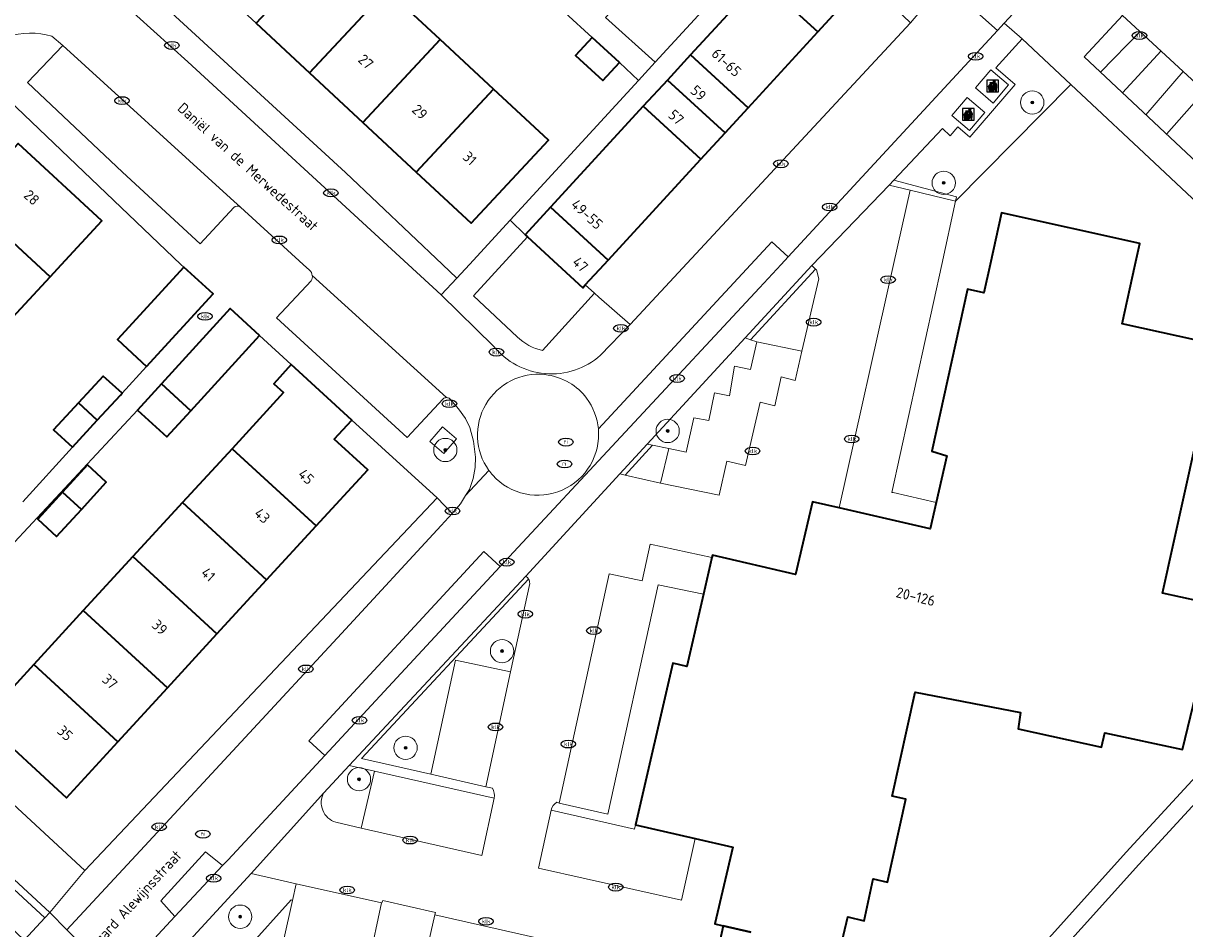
# Model space of a CAD drawing. Header units: metres. Extents: x 103671 to 105190, y 427150 to 429171.
# Tile 225 of 256: x 103778 to 103878, y 428443 to 428521. Entities that reach past the tile are written whole.
import ezdxf
from ezdxf.enums import TextEntityAlignment as Align

# ---------------------------------------------------------------- set-up
doc = ezdxf.new("R2010")
doc.units = ezdxf.units.M
for name, color, linetype, lineweight in [('B-WE-GR-BEPLANTING_CULTUUR_BODEMBEDEKKER-GV', 253, 'Continuous', 18), ('B-WE-GR-BEPLANTING_CULTUUR_HEESTERS-GV', 253, 'Continuous', 18), ('B-WE-GR-BOOM-S', 253, 'Continuous', 25), ('B-WE-GR-HAAG-GV', 253, 'Continuous', 13), ('B-WE-IE-AFVAL APART PLAATS-S', 253, 'Continuous', 25), ('B-WE-IE-MEUBILAIR-S', 253, 'Continuous', 25), ('B-WE-OG-BEBOUWING-GV', 253, 'Continuous', 35), ('B-WE-OG-BEBOUWING-T18', 7, 'Continuous', 18), ('B-WE-OG-TERREIN_BEGROEID-GV', 253, 'Continuous', 18), ('B-WE-OG-TERREIN_ERF-GV', 253, 'Continuous', 18), ('B-WE-OG-TERREIN_OEVER-GV', 253, 'Continuous', 18), ('B-WE-OG-TOPOGRAFIE-T18', 7, 'Continuous', 18), ('B-WE-OG-WATER_SLOOT-GV', 253, 'Continuous', 18), ('B-WE-VH-GESLOTENVERHARDING_BETON-GV', 253, 'Continuous', 18), ('B-WE-VH-ONVERHARD_ZAND-GV', 253, 'Continuous', 18), ('B-WE-VH-OPENVERHARDING-GV', 253, 'Continuous', 18), ('B-WE-VH-OPENVERHARDING_BETONSTRAATSTEEN-GV', 253, 'Continuous', 18), ('B-WE-VH-OPENVERHARDING_TEGEL-GV', 253, 'Continuous', 18), ('B-WE-VW-MARKERING_PICTOGRAM-G', 253, 'Continuous', 18)]:
    doc.layers.add(name, color=color, linetype=linetype, lineweight=lineweight)
doc.styles.add('NLCS-ISO', font='NLCS-ISO.ttf')
doc.styles.add('NLCS-ISO-M500-T18', font='NLCS-ISO.ttf', dxfattribs={"height": 0.9})

# ---------------------------------------------------------------- blocks, each defined once
blk = doc.blocks.new('SIE-AFVAL APART PLAATS-SO')
h = blk.add_hatch(color=256)
h.dxf.hatch_style = 1
h.paths.add_polyline_path([(-0.09, 0.07), (-1.76, 0.07, 0.819081), (-1.79, -0.09), (-1.4, -2.19, 0.36153), (-1.37, -2.21), (-0.47, -2.21, 0.36153), (-0.44, -2.19), (-0.05, -0.09, 0.819081)])
h.paths.add_polyline_path([(-0.16, -0.1), (-0.2, -0.33), (-0.49, -0.33), (-0.47, -0.1)], flags=16)
h.paths.add_polyline_path([(-0.55, -0.1), (-0.58, -0.33), (-0.87, -0.33), (-0.87, -0.1)], flags=16)
h.paths.add_polyline_path([(-0.22, -0.42), (-0.27, -0.73), (-0.53, -0.73), (-0.5, -0.42)], flags=16)
h.paths.add_polyline_path([(-0.58, -0.42), (-0.61, -0.73), (-0.87, -0.73), (-0.87, -0.42)], flags=16)
h.paths.add_polyline_path([(-0.95, -0.1), (-0.95, -0.33), (-1.27, -0.33), (-1.29, -0.1)], flags=16)
h.paths.add_polyline_path([(-0.95, -0.42), (-0.95, -0.73), (-1.23, -0.73), (-1.26, -0.42)], flags=16)
h.paths.add_polyline_path([(-0.29, -0.83), (-0.34, -1.09), (-0.56, -1.09), (-0.54, -0.83)], flags=16)
h.paths.add_polyline_path([(-0.62, -0.83), (-0.65, -1.09), (-0.87, -1.09), (-0.87, -0.83)], flags=16)
h.paths.add_polyline_path([(-0.95, -0.83), (-0.95, -1.09), (-1.2, -1.09), (-1.22, -0.83)], flags=16)
h.paths.add_polyline_path([(-1.35, -0.33), (-1.64, -0.33), (-1.69, -0.1), (-1.37, -0.1)], flags=16)
h.paths.add_polyline_path([(-1.34, -0.42), (-1.31, -0.73), (-1.57, -0.73), (-1.63, -0.42)], flags=16)
h.paths.add_polyline_path([(-0.36, -1.18), (-0.41, -1.44), (-0.6, -1.44), (-0.57, -1.18)], flags=16)
h.paths.add_polyline_path([(-0.65, -1.18), (-0.68, -1.44), (-0.87, -1.44), (-0.87, -1.18)], flags=16)
h.paths.add_polyline_path([(-1.3, -0.83), (-1.28, -1.09), (-1.5, -1.09), (-1.55, -0.83)], flags=16)
h.paths.add_polyline_path([(-0.95, -1.18), (-0.95, -1.44), (-1.17, -1.44), (-1.19, -1.18)], flags=16)
h.paths.add_polyline_path([(-0.42, -1.53), (-0.47, -1.79), (-0.63, -1.79), (-0.6, -1.53)], flags=16)
h.paths.add_polyline_path([(-1.27, -1.18), (-1.25, -1.44), (-1.44, -1.44), (-1.49, -1.18)], flags=16)
h.paths.add_polyline_path([(-0.69, -1.53), (-0.71, -1.79), (-0.87, -1.79), (-0.87, -1.53)], flags=16)
h.paths.add_polyline_path([(-0.95, -1.53), (-0.95, -1.79), (-1.13, -1.79), (-1.16, -1.53)], flags=16)
h.paths.add_polyline_path([(-1.24, -1.53), (-1.22, -1.79), (-1.37, -1.79), (-1.42, -1.53)], flags=16)
h.paths.add_polyline_path([(-0.49, -1.89), (-0.53, -2.13), (-0.66, -2.13), (-0.64, -1.89)], flags=16)
h.paths.add_polyline_path([(-0.72, -1.89), (-0.74, -2.13), (-0.87, -2.13), (-0.87, -1.89)], flags=16)
h.paths.add_polyline_path([(-0.95, -1.89), (-0.95, -2.13), (-1.1, -2.13), (-1.12, -1.89)], flags=16)
h.paths.add_polyline_path([(-1.21, -1.89), (-1.18, -2.13), (-1.31, -2.13), (-1.35, -1.89)], flags=16)
h.paths.add_polyline_path([(-0.19, 0.78, -0.01173), (-0.3, 0.78, -0.148797), (-0.42, 1.03, -0.136076), (-0.69, 0.87), (-0.78, 0.85, -0.038293), (-1.14, 0.96), (-1.19, 0.81, -0.243822), (-1.56, 0.45, 0.344326), (-1, 0.22, -0.139345), (-0.6, 0.22, 0.618436), (-0.56, 0.27, -0.441494), (-0.47, 0.44, 0.309048)])
h.paths.add_polyline_path([(-0.49, 0.51, 0.351556), (-0.64, 0.31, 0.121061), (-1.02, 0.29, -0.288745), (-1.45, 0.42, 0.203599), (-1.12, 0.79), (-1.09, 0.87, 0.083075), (-0.28, 0.71, -0.242261)], flags=16)
h.paths.add_polyline_path([(-0.4, 0.79, -0.023345), (-0.63, 0.82, 0.07081), (-0.46, 0.9, 0.059965)], flags=16)
h.paths.add_polyline_path([(1.12, 1.48), (-1.07, 1.48, 0.860559), (-1.08, 1.42), (0.29, 1, -0.146703), (0.53, 0.28, 0.421968), (0.56, 0.25), (1.6, 0.31, 0.450293), (1.63, 0.34, 0.122241)])
h.paths.add_polyline_path([(0.26, 1.93, 1), (1.07, 1.93, 1)])
h.paths.add_polyline_path([(1.65, 0.15, 0.429303), (1.62, 0.18), (0.55, 0.23, 0.38429), (0.51, 0.2), (0.16, -2.16, 0.83726), (0.22, -2.18), (0.99, -0.78, -0.688204), (1.05, -0.78), (1.36, -2.14, 0.84934), (1.42, -2.14)])
for p, q in [((-0.09, 0.07), (-1.76, 0.07)), ((-1.4, -2.19), (-1.79, -0.09)), ((-1.37, -0.1), (-1.69, -0.1)), ((-1.64, -0.33), (-1.69, -0.1)), ((-1.64, -0.33), (-1.35, -0.33)), ((-1.63, -0.42), (-1.34, -0.42)), ((-1.57, -0.73), (-1.63, -0.42)), ((-1.57, -0.73), (-1.31, -0.73)), ((-1.55, -0.83), (-1.3, -0.83)), ((-1.5, -1.09), (-1.55, -0.83)), ((-1.5, -1.09), (-1.28, -1.09)), ((-1.49, -1.18), (-1.27, -1.18)), ((-1.44, -1.44), (-1.49, -1.18)), ((-1.44, -1.44), (-1.25, -1.44)), ((-1.42, -1.53), (-1.24, -1.53)), ((-1.37, -1.79), (-1.42, -1.53)), ((-1.37, -1.79), (-1.22, -1.79)), ((-1.37, -2.21), (-0.47, -2.21)), ((-1.31, -2.13), (-1.35, -1.89)), ((-1.35, -1.89), (-1.21, -1.89)), ((-1.31, -2.13), (-1.18, -2.13)), ((-0.95, -0.1), (-1.29, -0.1)), ((-1.27, -0.33), (-0.95, -0.33)), ((-1.26, -0.42), (-0.95, -0.42)), ((-1.23, -0.73), (-0.95, -0.73)), ((-1.22, -0.83), (-0.95, -0.83)), ((-1.2, -1.09), (-0.95, -1.09)), ((-1.19, -1.18), (-0.95, -1.18)), ((-1.17, -1.44), (-0.95, -1.44)), ((-1.16, -1.53), (-0.95, -1.53)), ((-1.13, -1.79), (-0.95, -1.79)), ((-1.12, -1.89), (-0.95, -1.89)), ((-1.1, -2.13), (-0.95, -2.13)), ((-0.95, -0.1), (-0.95, -0.33)), ((-0.95, -0.42), (-0.95, -0.73)), ((-0.95, -0.83), (-0.95, -1.09)), ((-0.95, -1.18), (-0.95, -1.44)), ((-0.95, -1.53), (-0.95, -1.79)), ((-0.95, -1.89), (-0.95, -2.13)), ((-0.87, -0.1), (-0.87, -0.33)), ((-0.55, -0.1), (-0.87, -0.1)), ((-0.87, -0.33), (-0.58, -0.33)), ((-0.87, -0.42), (-0.87, -0.73)), ((-0.87, -0.42), (-0.58, -0.42)), ((-0.87, -0.73), (-0.61, -0.73)), ((-0.87, -0.83), (-0.62, -0.83)), ((-0.87, -0.83), (-0.87, -1.09)), ((-0.87, -1.09), (-0.65, -1.09)), ((-0.87, -1.18), (-0.65, -1.18)), ((-0.87, -1.18), (-0.87, -1.44)), ((-0.87, -1.44), (-0.68, -1.44)), ((-0.87, -1.53), (-0.69, -1.53)), ((-0.87, -1.53), (-0.87, -1.79)), ((-0.87, -1.79), (-0.71, -1.79)), ((-0.87, -1.89), (-0.87, -2.13)), ((-0.87, -1.89), (-0.72, -1.89)), ((-0.87, -2.13), (-0.74, -2.13)), ((-0.66, -2.13), (-0.53, -2.13)), ((-0.64, -1.89), (-0.49, -1.89)), ((-0.63, -1.79), (-0.47, -1.79)), ((-0.6, -1.44), (-0.41, -1.44)), ((-0.6, -1.53), (-0.42, -1.53)), ((-0.57, -1.18), (-0.36, -1.18)), ((-0.56, -1.09), (-0.34, -1.09)), ((-0.54, -0.83), (-0.29, -0.83)), ((-0.53, -0.73), (-0.27, -0.73)), ((-0.53, -2.13), (-0.49, -1.89)), ((-0.5, -0.42), (-0.22, -0.42)), ((-0.49, -0.33), (-0.2, -0.33)), ((-0.16, -0.1), (-0.47, -0.1)), ((-0.47, -1.79), (-0.42, -1.53)), ((-0.44, -2.19), (-0.05, -0.09)), ((-0.41, -1.44), (-0.36, -1.18)), ((-0.34, -1.09), (-0.29, -0.83)), ((-0.27, -0.73), (-0.22, -0.42)), ((-0.2, -0.33), (-0.16, -0.1))]:
    blk.add_line(p, q)
blk.add_lwpolyline([(-2.5, -2.51), (2.5, -2.51), (2.5, 2.49), (-2.5, 2.49)], close=True)
for points in [[(-0.78, 0.85, -0.038293), (-1.14, 0.96), (-1.19, 0.81, -0.243822), (-1.56, 0.45, 0.344326), (-1, 0.22, -0.139345), (-0.6, 0.22, 0.618436), (-0.56, 0.27, -0.441494), (-0.47, 0.44, 0.309048), (-0.19, 0.78, -0.01173), (-0.3, 0.78, -0.01173)], [(-0.78, 0.85), (-0.69, 0.87, 0.136076), (-0.42, 1.03, 0.156405), (-0.29, 0.77)], [(-0.78, 0.85), (-0.69, 0.87, 0.136076), (-0.42, 1.03, 0.148797), (-0.3, 0.78, 0.148797)], [(-0.63, 0.82, 0.07081), (-0.46, 0.9, 0.059965), (-0.4, 0.79, 0.059965)], [(-0.4, 0.79, -0.023345), (-0.63, 0.82)]]:
    blk.add_lwpolyline(points, format="xyb")
for points in [[(-1.09, 0.87), (-1.12, 0.79, -0.203599), (-1.45, 0.42, 0.288745), (-1.02, 0.29, -0.121061), (-0.64, 0.31, -0.351556), (-0.49, 0.51, 0.242261), (-0.28, 0.71, -0.083075)], [(-1.07, 1.48), (1.12, 1.48, -0.122241), (1.63, 0.34, -0.450293), (1.6, 0.31), (0.56, 0.25, -0.421968), (0.53, 0.28, 0.146703), (0.29, 1), (-1.08, 1.42, -0.860559)], [(0.55, 0.23), (1.62, 0.18, -0.429303), (1.65, 0.15), (1.42, -2.14, -0.84934), (1.36, -2.14), (1.05, -0.78, 0.688204), (0.99, -0.78), (0.22, -2.18, -0.83726), (0.16, -2.16), (0.51, 0.2, -0.38429)]]:
    blk.add_lwpolyline(points, format="xyb", close=True)
for points in [[(-1.35, -0.33), (-1.37, -0.1)], [(-1.31, -0.73), (-1.34, -0.42)], [(-1.28, -1.09), (-1.3, -0.83)], [(-1.27, -0.33), (-1.29, -0.1)], [(-1.25, -1.44), (-1.27, -1.18)], [(-1.23, -0.73), (-1.26, -0.42)], [(-1.22, -1.79), (-1.24, -1.53)], [(-1.2, -1.09), (-1.22, -0.83)], [(-1.18, -2.13), (-1.21, -1.89)], [(-1.17, -1.44), (-1.19, -1.18)], [(-1.18, -2.22), (-1.18, -2.21)], [(-1.13, -1.79), (-1.16, -1.53)], [(-1.1, -2.13), (-1.12, -1.89)], [(-0.74, -2.13), (-0.72, -1.89)], [(-0.71, -1.79), (-0.69, -1.53)], [(-0.68, -1.44), (-0.65, -1.18)], [(-0.66, -2.13), (-0.64, -1.89)], [(-0.65, -1.09), (-0.62, -0.83)], [(-0.63, -1.79), (-0.6, -1.53)], [(-0.61, -0.73), (-0.58, -0.42)], [(-0.6, -1.44), (-0.57, -1.18)], [(-0.58, -0.33), (-0.55, -0.1)], [(-0.56, -1.09), (-0.54, -0.83)], [(-0.53, -0.73), (-0.5, -0.42)], [(-0.49, -0.33), (-0.47, -0.1)]]:
    blk.add_lwpolyline(points)
blk.add_circle((0.66, 1.93), 0.401)
for centre, radius, start, end in [((-1.76, -0.01), 0.0869, 90, 247.281), ((-0.09, -0.01), 0.0869, 292.719, 90), ((-1.37, -2.18), 0.0318, 190.4943, 270), ((-0.47, -2.18), 0.0318, 270, 349.5057)]:
    blk.add_arc(centre, radius, start, end)
blk = doc.blocks.new('SIE-MEUBILAIR_PUT_KOLK-SO')
blk.add_ellipse((0, 0), major_axis=(1.25, 0), ratio=0.54)
at = {"style": 'NLCS-ISO'}
blk.add_text('klk', height=0.75, dxfattribs=at).set_placement((0.03, 0), align=Align.MIDDLE_CENTER)
blk = doc.blocks.new('SIE-MEUBILAIR_PUT_RIOOLPUT-SO')
blk.add_ellipse((0, 0), major_axis=(1.25, 0), ratio=0.54)
at = {"style": 'NLCS-ISO'}
blk.add_text('ri', height=0.75, dxfattribs=at).set_placement((-0.04, 0.07), align=Align.MIDDLE_CENTER)
blk = doc.blocks.new('SGR-BOOM_GBKN-SO')
at = {"linetype": 'ByBlock', "lineweight": 18}
h = blk.add_hatch(color=0, dxfattribs=at)
h.dxf.hatch_style = 1
edge = h.paths.add_edge_path()
edge.add_arc((0, 0), 0.25, 0, 360)
at = {"color": 0, "linetype": 'ByBlock', "lineweight": 18}
for radius in [2, 0.25]:
    blk.add_circle((0, 0), radius, dxfattribs=at)
at = {"color": 0, "linetype": 'ByBlock', "lineweight": 18, "style": 'NLCS-ISO'}
blk.add_attdef('SOORT', (2.5, 0), '', height=1.5, dxfattribs=at)

msp = doc.modelspace()

# ---------------------------------------------------------------- linework, layer by layer
at = {"layer": 'B-WE-GR-BEPLANTING_CULTUUR_BODEMBEDEKKER-GV', "flags": 128}
for points in [[(103836.573, 428471.676), (103832.689, 428472.484), (103828.363, 428452.79), (103824.174, 428453.739), (103823.978, 428453.832)], [(103823.499, 428453.152), (103830.655, 428451.509), (103830.742, 428451.893), (103833.955, 428465.751), (103835.136, 428465.477), (103836.573, 428471.676)]]:
    msp.add_lwpolyline(points, dxfattribs=at)
at = {"layer": 'B-WE-GR-BEPLANTING_CULTUUR_BODEMBEDEKKER-GV'}
msp.add_lwpolyline([(103823.978, 428453.832, 0.213139), (103823.499, 428453.152)], format="xyb", dxfattribs=at)
at = {"layer": 'B-WE-GR-BEPLANTING_CULTUUR_HEESTERS-GV', "flags": 128}
for points in [[(103868.107, 428515.455), (103863.935, 428519.367), (103861.663, 428516.878), (103863.33, 428515.444), (103859.44, 428510.92), (103858.41, 428511.805), (103857.754, 428511.043), (103857.1, 428511.661), (103852.919, 428507.233), (103858.304, 428505.813), (103858.208, 428505.425)], [(103846.479, 428498.748), (103846.266, 428499.53), (103846.192, 428499.598), (103840.608, 428493.535), (103841.143, 428493.346), (103845.027, 428492.537)], [(103833.607, 428484.203), (103832.208, 428484.476), (103829.846, 428481.911), (103832.887, 428481.232)], [(103801.282, 428445.395), (103801.18, 428445.438), (103797.363, 428441.219), (103802.308, 428440.133), (103802.487, 428440.923), (103802.615, 428441.439), (103800.507, 428441.927)]]:
    msp.add_lwpolyline(points, close=True, dxfattribs=at)
for points in [[(103821.559, 428472.969), (103807.217, 428457.584), (103813.168, 428456.238), (103815.296, 428466.026), (103820.02, 428465.034), (103821.659, 428472.614)], [(103808.327, 428456.494), (103806.157, 428456.985), (103803.974, 428454.643)], [(103805.008, 428452.112), (103807.188, 428451.607), (103808.327, 428456.494)]]:
    msp.add_lwpolyline(points, dxfattribs=at)
at = {"layer": 'B-WE-GR-BEPLANTING_CULTUUR_HEESTERS-GV'}
for points in [[(103821.659, 428472.614, 0.112479), (103821.559, 428472.969)], [(103803.974, 428454.643, 0.476534), (103805.008, 428452.112)]]:
    msp.add_lwpolyline(points, format="xyb", dxfattribs=at)
at = {"layer": 'B-WE-GR-HAAG-GV', "flags": 128}
for points in [[(103846.192, 428499.598), (103845.87, 428499.893), (103840.161, 428493.694), (103840.608, 428493.535)], [(103837.531, 428488.963), (103838.815, 428488.706), (103839.251, 428491.277), (103840.605, 428490.965), (103841.143, 428493.346), (103840.608, 428493.535), (103840.161, 428493.694), (103831.753, 428484.564), (103832.208, 428484.476), (103833.607, 428484.203), (103835.098, 428483.871), (103835.753, 428486.83), (103837.026, 428486.604)], [(103832.208, 428484.476), (103831.753, 428484.564), (103829.401, 428482.01), (103829.846, 428481.911)], [(103746.079, 428476.114), (103742.396, 428479.517), (103741.967, 428479.056), (103745.652, 428475.651), (103780.024, 428443.891), (103780.451, 428444.354)]]:
    msp.add_lwpolyline(points, close=True, dxfattribs=at)
for points in [[(103821.314, 428473.244), (103806.157, 428456.985), (103808.327, 428456.494), (103818.602, 428454.171)], [(103813.168, 428456.238), (103807.217, 428457.584), (103821.559, 428472.969)], [(103818.463, 428455.02), (103817.884, 428455.153), (103813.168, 428456.238)]]:
    msp.add_lwpolyline(points, dxfattribs=at)
at = {"layer": 'B-WE-GR-HAAG-GV'}
for points in [[(103821.559, 428472.969, 0.111611), (103821.314, 428473.244)], [(103818.602, 428454.171, 0.199308), (103818.463, 428455.02)]]:
    msp.add_lwpolyline(points, format="xyb", dxfattribs=at)
at = {"layer": 'B-WE-OG-BEBOUWING-GV', "flags": 128}
for points in [[(103802.742, 428516.444), (103809.38, 428523.581), (103804.797, 428527.844), (103798.159, 428520.707)], [(103843.43, 428526.65), (103841.447, 428524.493), (103846.389, 428519.952), (103848.371, 428522.108)], [(103841.447, 428524.493), (103835.458, 428517.979), (103840.399, 428513.437), (103846.389, 428519.952)], [(103807.326, 428512.18), (103813.964, 428519.317), (103809.38, 428523.581), (103802.742, 428516.444)], [(103813.964, 428519.317), (103807.326, 428512.18), (103811.91, 428507.917), (103818.548, 428515.054)], [(103827.03, 428519.492), (103825.591, 428517.945), (103827.922, 428515.776), (103829.361, 428517.323)], [(103838.423, 428511.286), (103840.399, 428513.437), (103835.458, 428517.979), (103833.482, 428515.828)], [(103831.409, 428513.575), (103836.351, 428509.032), (103838.423, 428511.286), (103833.482, 428515.828)], [(103811.91, 428507.917), (103816.626, 428503.531), (103823.264, 428510.668), (103818.548, 428515.054)], [(103836.351, 428509.032), (103831.409, 428513.575), (103823.446, 428504.912), (103828.387, 428500.37)], [(103773.294, 428505.569), (103780.48, 428498.928), (103781.471, 428500), (103784.919, 428503.732), (103777.732, 428510.372)], [(103776.205, 428494.301), (103780.48, 428498.928), (103773.294, 428505.569), (103769.018, 428500.942)], [(103821.268, 428502.543), (103821.469, 428502.358), (103824.034, 428500), (103826.209, 428498.001), (103826.426, 428498.237), (103828.047, 428500), (103828.387, 428500.37), (103823.446, 428504.912)], [(103791.955, 428499.766), (103786.254, 428493.544), (103788.765, 428491.243), (103794.466, 428497.465)], [(103798.459, 428493.905), (103795.946, 428496.203), (103790.041, 428489.742), (103792.549, 428487.439)], [(103803.318, 428477.547), (103807.745, 428482.365), (103804.882, 428484.995), (103806.39, 428486.637), (103801.183, 428491.418), (103801.181, 428491.416), (103799.699, 428489.755), (103800.525, 428488.997), (103796.099, 428484.179)], [(103786.515, 428488.783), (103786.654, 428488.935), (103785.049, 428490.418), (103782.911, 428488.104), (103784.522, 428486.616)], [(103790.041, 428489.742), (103787.987, 428487.495), (103790.5, 428485.197), (103792.549, 428487.439)], [(103782.911, 428488.104), (103780.773, 428485.79), (103782.389, 428484.297), (103784.522, 428486.616)], [(103791.843, 428479.547), (103799.063, 428472.914), (103803.318, 428477.547), (103796.099, 428484.179)], [(103781.553, 428480.456), (103783.171, 428478.97), (103785.302, 428481.29), (103783.682, 428482.778)], [(103783.171, 428478.97), (103781.553, 428480.456), (103779.425, 428478.134), (103781.04, 428476.65)], [(103794.807, 428468.282), (103799.063, 428472.914), (103791.843, 428479.547), (103787.587, 428474.915)], [(103783.332, 428470.283), (103790.551, 428463.649), (103794.807, 428468.282), (103787.587, 428474.915)], [(103783.332, 428470.283), (103779.076, 428465.651), (103786.296, 428459.018), (103790.551, 428463.649)], [(103786.296, 428459.018), (103779.076, 428465.651), (103774.666, 428460.85), (103781.886, 428454.217)]]:
    msp.add_lwpolyline(points, close=True, dxfattribs=at)
for points in [[(103848.216, 428440.838), (103848.97, 428443.979), (103850.361, 428443.645), (103851.15, 428447.237), (103852.378, 428446.967), (103853.942, 428454.089), (103852.771, 428454.346), (103854.735, 428463.286), (103863.779, 428461.528), (103863.593, 428460.123), (103870.735, 428458.543), (103871.042, 428459.788), (103877.7, 428458.343), (103880.69, 428470.737), (103875.983, 428471.779), (103880.701, 428493.083), (103872.507, 428494.898), (103873.637, 428500), (103874.034, 428501.792), (103862.152, 428504.424), (103861.172, 428500), (103860.631, 428497.555), (103859.23, 428497.862), (103856.176, 428483.955), (103857.48, 428483.57), (103856.548, 428479.55), (103856.024, 428477.29), (103848.233, 428479.096), (103845.932, 428479.629), (103844.484, 428473.383), (103837.352, 428475.037), (103837.303, 428474.825), (103836.573, 428471.676), (103835.136, 428465.477), (103833.955, 428465.751), (103830.742, 428451.893), (103835.846, 428450.71), (103839.08, 428449.96), (103837.558, 428443.397), (103838.278, 428443.224), (103840.632, 428442.659)], [(103840.632, 428442.659), (103838.278, 428443.224), (103837.328, 428438.857)]]:
    msp.add_lwpolyline(points, dxfattribs=at)
at = {"layer": 'B-WE-OG-TERREIN_BEGROEID-GV', "flags": 128}
msp.add_lwpolyline([(103771.034, 428439.495), (103775.577, 428444.523), (103778.257, 428441.973), (103780.024, 428443.891), (103745.652, 428475.651), (103741.967, 428479.056), (103731.811, 428468.127), (103732.146, 428467.815), (103725.667, 428460.844), (103725.705, 428460.81), (103734.552, 428452.805), (103734.68, 428452.689), (103734.786, 428452.593), (103734.734, 428452.535), (103731.386, 428448.886), (103735.868, 428444.757), (103735.646, 428444.516), (103738.477, 428441.907)], dxfattribs=at)
at = {"layer": 'B-WE-OG-TERREIN_ERF-GV', "flags": 128}
for points in [[(103812.671, 428566.818), (103797.034, 428550.032), (103798.386, 428548.744), (103799.848, 428550.312), (103802.133, 428548.182), (103800.671, 428546.614), (103802.847, 428544.638), (103804.342, 428546.221), (103806.667, 428543.986), (103809.003, 428541.872), (103811.339, 428539.76), (103813.502, 428537.715), (103815.804, 428535.538), (103818.118, 428533.4), (103820.432, 428531.262), (103818.939, 428529.646), (103823.479, 428525.415), (103824.975, 428527.077), (103827.33, 428524.957), (103829.671, 428522.85), (103828.175, 428521.188), (103832.437, 428517.352), (103844.197, 428530.143), (103847.965, 428534.242)], [(103809.38, 428523.581), (103813.964, 428519.317), (103818.548, 428515.054), (103823.264, 428510.668), (103816.626, 428503.531), (103811.91, 428507.917), (103807.326, 428512.18), (103802.742, 428516.444), (103798.159, 428520.707), (103793.575, 428524.97), (103788.991, 428529.234), (103784.154, 428533.734), (103790.792, 428540.871), (103795.629, 428536.371), (103800.213, 428532.107), (103804.797, 428527.844)], [(103779.425, 428478.134), (103781.553, 428480.456), (103783.682, 428482.778), (103785.302, 428481.29), (103783.171, 428478.97), (103781.04, 428476.65)]]:
    msp.add_lwpolyline(points, close=True, dxfattribs=at)
for points in [[(103783.583, 428528.343), (103805.847, 428507.892), (103814.167, 428500), (103815.405, 428498.825), (103816.485, 428500), (103819.984, 428503.806), (103831.005, 428515.794), (103829.361, 428517.323), (103827.922, 428515.776), (103825.591, 428517.945), (103827.03, 428519.492), (103822.387, 428523.749)], [(103778.132, 428479.622), (103782.389, 428484.297), (103780.773, 428485.79), (103782.911, 428488.104), (103785.049, 428490.418), (103786.654, 428488.935), (103788.765, 428491.243), (103786.254, 428493.544), (103791.955, 428499.766), (103791.71, 428500), (103775.661, 428515.311)], [(103884.594, 428500), (103875.743, 428508.297), (103868.107, 428515.455), (103858.208, 428505.425), (103857.024, 428500), (103852.751, 428480.431), (103852.861, 428480.405), (103856.548, 428479.55), (103857.48, 428483.57), (103856.176, 428483.955), (103859.23, 428497.862), (103860.631, 428497.555), (103861.172, 428500), (103862.152, 428504.424), (103874.034, 428501.792), (103873.637, 428500), (103872.507, 428494.898), (103880.701, 428493.083), (103875.983, 428471.779), (103880.69, 428470.737), (103877.7, 428458.343), (103871.042, 428459.788), (103870.735, 428458.543), (103863.593, 428460.123), (103863.779, 428461.528), (103854.735, 428463.286), (103852.771, 428454.346), (103853.942, 428454.089), (103852.378, 428446.967), (103851.15, 428447.237), (103850.361, 428443.645), (103848.97, 428443.979), (103848.216, 428440.838)], [(103777.732, 428510.372), (103784.919, 428503.732), (103781.471, 428500), (103780.48, 428498.928), (103776.205, 428494.301)], [(103766.081, 428464.024), (103783.448, 428447.978), (103813.714, 428479.956), (103806.39, 428486.637), (103804.882, 428484.995), (103807.745, 428482.365), (103803.318, 428477.547), (103799.063, 428472.914), (103794.807, 428468.282), (103790.551, 428463.649), (103786.296, 428459.018), (103781.886, 428454.217), (103774.666, 428460.85), (103779.076, 428465.651), (103783.332, 428470.283), (103787.587, 428474.915), (103791.843, 428479.547), (103796.099, 428484.179), (103800.525, 428488.997), (103799.699, 428489.755), (103801.181, 428491.416), (103798.459, 428493.905), (103792.549, 428487.439), (103790.5, 428485.197), (103787.987, 428487.495), (103775.049, 428473.628)], [(103857.753, 428432.733), (103872.866, 428449.542), (103893.111, 428471.543)], [(103797.363, 428441.219), (103801.18, 428445.438), (103801.282, 428445.395), (103801.605, 428446.834), (103797.746, 428447.699), (103784.51, 428433.35)]]:
    msp.add_lwpolyline(points, dxfattribs=at)
at = {"layer": 'B-WE-OG-TERREIN_OEVER-GV', "flags": 128}
msp.add_lwpolyline([(103898.769, 428475.474), (103902.774, 428480.033), (103902.559, 428480.183), (103901.269, 428479.876), (103900.215, 428479.26), (103893.111, 428471.543), (103872.866, 428449.542), (103857.753, 428432.733), (103849.308, 428424.314), (103851.009, 428423.535), (103858.844, 428431.704), (103873.94, 428448.493), (103894.215, 428470.527)], close=True, dxfattribs=at)
at = {"layer": 'B-WE-OG-WATER_SLOOT-GV', "flags": 128}
msp.add_lwpolyline([(103855.465, 428416.274), (103888.085, 428451.022), (103904.708, 428469.168), (103905.245, 428471.184), (103903.35, 428474.029), (103901.881, 428475.251), (103900.167, 428475.639), (103898.769, 428475.474), (103894.215, 428470.527), (103873.94, 428448.493), (103858.844, 428431.704)], dxfattribs=at)
at = {"layer": 'B-WE-VH-GESLOTENVERHARDING_BETON-GV', "flags": 128}
for points in [[(103859.913, 428515.151), (103861.43, 428513.847), (103862.766, 428515.402), (103861.249, 428516.705)], [(103857.881, 428512.787), (103859.398, 428511.484), (103860.734, 428513.038), (103859.218, 428514.342)]]:
    msp.add_lwpolyline(points, close=True, dxfattribs=at)
at = {"layer": 'B-WE-VH-ONVERHARD_ZAND-GV', "flags": 128}
for points in [[(103846.192, 428499.598), (103845.87, 428499.893), (103840.161, 428493.694), (103840.608, 428493.535)], [(103835.753, 428486.83), (103837.026, 428486.604), (103837.531, 428488.963), (103838.815, 428488.706), (103839.251, 428491.277), (103840.605, 428490.965), (103841.143, 428493.346), (103840.608, 428493.535), (103840.161, 428493.694), (103831.753, 428484.564), (103832.208, 428484.476), (103833.607, 428484.203), (103835.098, 428483.871)], [(103815.369, 428485.023), (103814.176, 428486.055), (103813.088, 428484.798), (103814.281, 428483.766)], [(103832.208, 428484.476), (103831.753, 428484.564), (103829.401, 428482.01), (103829.846, 428481.911)], [(103746.079, 428476.114), (103742.396, 428479.517), (103741.967, 428479.056), (103745.652, 428475.651), (103780.024, 428443.891), (103780.451, 428444.354)]]:
    msp.add_lwpolyline(points, close=True, dxfattribs=at)
for points in [[(103821.314, 428473.244), (103806.157, 428456.985), (103808.327, 428456.494), (103818.602, 428454.171)], [(103813.168, 428456.238), (103807.217, 428457.584), (103821.559, 428472.969)], [(103818.463, 428455.02), (103817.884, 428455.153), (103813.168, 428456.238)]]:
    msp.add_lwpolyline(points, dxfattribs=at)
at = {"layer": 'B-WE-VH-ONVERHARD_ZAND-GV'}
for points in [[(103821.559, 428472.969, 0.111611), (103821.314, 428473.244)], [(103818.602, 428454.171, 0.199308), (103818.463, 428455.02)]]:
    msp.add_lwpolyline(points, format="xyb", dxfattribs=at)
at = {"layer": 'B-WE-VH-OPENVERHARDING-GV', "flags": 128}
for points in [[(103877.2, 428527.863), (103871.803, 428522.062), (103872.105, 428521.779), (103872.542, 428521.376), (103885.552, 428509.376), (103886.831, 428508.112), (103896.905, 428498.915), (103898.978, 428496.99), (103912.208, 428484.567), (103917.605, 428490.553), (103907.438, 428500), (103893.506, 428512.943), (103879.857, 428525.394)], [(103862.766, 428515.402), (103861.43, 428513.847), (103859.913, 428515.151), (103861.249, 428516.705)], [(103860.734, 428513.038), (103859.398, 428511.484), (103857.881, 428512.787), (103859.218, 428514.342)], [(103813.515, 428444.173), (103813.557, 428444.359), (103809.035, 428445.385), (103808.97, 428445.182), (103808.932, 428445.191), (103807.861, 428440.223), (103802.615, 428441.439), (103802.487, 428440.923), (103812.283, 428438.712)]]:
    msp.add_lwpolyline(points, close=True, dxfattribs=at)
for points in [[(103882.164, 428505.704), (103869.251, 428517.809), (103872.542, 428521.376), (103872.105, 428521.779), (103871.803, 428522.062), (103871.41, 428522.431), (103871.225, 428522.605), (103870.553, 428523.071), (103869.684, 428523.485), (103868.9, 428523.663), (103868.058, 428523.77), (103866.73, 428523.717), (103865.686, 428523.462), (103864.707, 428522.917), (103863.535, 428521.95), (103862.38, 428520.701), (103863.935, 428519.367), (103868.107, 428515.455), (103875.743, 428508.297), (103884.594, 428500)], [(103784.51, 428433.35), (103797.746, 428447.699), (103803.974, 428454.643), (103806.157, 428456.985), (103821.314, 428473.244), (103829.401, 428482.01), (103831.753, 428484.564), (103840.161, 428493.694), (103845.87, 428499.893), (103852.52, 428506.811), (103852.919, 428507.233), (103857.1, 428511.661), (103857.754, 428511.043), (103858.41, 428511.805), (103859.44, 428510.92), (103863.33, 428515.444), (103861.663, 428516.878), (103863.935, 428519.367), (103862.38, 428520.701), (103861.816, 428520.091), (103843.836, 428500.635), (103843.249, 428500), (103841.388, 428497.987), (103819.129, 428474.072), (103815.352, 428470.014), (103804.061, 428457.833), (103795.761, 428448.878), (103795.295, 428448.382), (103791.196, 428444.018), (103789.75, 428442.479)], [(103781.928, 428442.873), (103780.451, 428444.354), (103780.024, 428443.891), (103778.257, 428441.973)]]:
    msp.add_lwpolyline(points, dxfattribs=at)
at = {"layer": 'B-WE-VH-OPENVERHARDING_BETONSTRAATSTEEN-GV', "flags": 128}
for points in [[(103814.063, 428497.392), (103811.226, 428500), (103792.301, 428517.401), (103782.077, 428526.645), (103777.771, 428530.538), (103768.09, 428520.14), (103771.436, 428517.07), (103772.447, 428516.143), (103772.597, 428516.372), (103773.571, 428517.501)], [(103861.816, 428520.091), (103857.24, 428524.171), (103854.333, 428520.749), (103830.27, 428494.836), (103827.723, 428492.196)], [(103857.24, 428524.171), (103861.816, 428520.091), (103862.38, 428520.701), (103863.535, 428521.95)], [(103896.905, 428498.915), (103886.831, 428508.112), (103885.552, 428509.376), (103872.542, 428521.376), (103869.251, 428517.809), (103882.164, 428505.704), (103883.644, 428504.377), (103888.398, 428500), (103893.121, 428495.298)], [(103827.551, 428485.873), (103842.448, 428501.923), (103843.836, 428500.635), (103861.816, 428520.091)], [(103796.834, 428504.906), (103795.975, 428505.689), (103781.582, 428518.802), (103778.538, 428515.618), (103786.698, 428507.907), (103793.36, 428501.752), (103796.245, 428504.892)], [(103780.639, 428519.601), (103781.582, 428518.802), (103795.975, 428505.689), (103796.834, 428504.906), (103802.215, 428500), (103802.761, 428499.502)], [(103828.474, 428473.431), (103831.302, 428472.826), (103831.992, 428475.992), (103837.303, 428474.825), (103837.352, 428475.037), (103844.484, 428473.383), (103845.932, 428479.629), (103848.233, 428479.096), (103852.895, 428500), (103854.319, 428506.383), (103852.52, 428506.811), (103845.87, 428499.893), (103846.192, 428499.598), (103846.266, 428499.53), (103846.479, 428498.748), (103845.027, 428492.537), (103844.455, 428490.043), (103843.23, 428490.336), (103842.692, 428487.864), (103841.432, 428488.163), (103840.179, 428482.736), (103838.592, 428483.101), (103837.92, 428480.182), (103832.887, 428481.232), (103829.846, 428481.911), (103829.401, 428482.01), (103821.314, 428473.244)], [(103816.148, 428480.154), (103815.725, 428479.446), (103814.986, 428478.622), (103814.057, 428477.588), (103805.496, 428468.311), (103788.956, 428450.45), (103781.928, 428442.873), (103786.196, 428438.592), (103789.75, 428442.479), (103791.196, 428444.018), (103789.974, 428445.357), (103793.835, 428449.565), (103795.295, 428448.382), (103795.761, 428448.878), (103804.061, 428457.833), (103802.7, 428459.09), (103817.73, 428475.365), (103819.129, 428474.072), (103841.388, 428497.987), (103843.249, 428500), (103843.836, 428500.635), (103842.448, 428501.923), (103827.551, 428485.873)], [(103827.221, 428497.533), (103826.426, 428498.237), (103826.209, 428498.001), (103824.034, 428500), (103821.469, 428502.358), (103816.821, 428497.302), (103820.567, 428493.791)], [(103814.513, 428488.564), (103802.99, 428499.046)], [(103802.99, 428499.046), (103814.513, 428488.564)], [(103802.89, 428498.589), (103799.93, 428495.41), (103811.144, 428485.152), (103814.233, 428488.463)], [(103818.561, 428492.978), (103814.063, 428497.392)], [(103822.759, 428492.601), (103827.221, 428497.533)], [(103822.975, 428490.625), (103822.95, 428490.54)], [(103822.95, 428490.54), (103822.975, 428490.625)], [(103814.794, 428488.467), (103815.53, 428487.604), (103816.132, 428486.781), (103816.503, 428485.996), (103816.833, 428484.834), (103817.002, 428483.445), (103816.982, 428482.573), (103816.802, 428481.622), (103816.478, 428480.682), (103816.148, 428480.154), (103818.143, 428482.32)], [(103818.143, 428482.32), (103816.148, 428480.154)], [(103823.978, 428453.832), (103824.174, 428453.739), (103828.474, 428473.431)], [(103821.659, 428472.614), (103820.02, 428465.034), (103817.884, 428455.153), (103818.463, 428455.02)], [(103803.974, 428454.643), (103797.746, 428447.699), (103801.605, 428446.834), (103808.932, 428445.191), (103808.97, 428445.182), (103809.035, 428445.385), (103813.557, 428444.359), (103813.515, 428444.173), (103834.362, 428439.434), (103835.066, 428439.278), (103835.078, 428439.333), (103837.328, 428438.857), (103838.278, 428443.224), (103837.558, 428443.397), (103839.08, 428449.96), (103835.846, 428450.71), (103834.691, 428445.414), (103822.404, 428448.169), (103823.499, 428453.152)], [(103818.602, 428454.171), (103817.539, 428449.264), (103807.188, 428451.607), (103805.008, 428452.112)]]:
    msp.add_lwpolyline(points, dxfattribs=at)
for points in [[(103854.333, 428520.749), (103852.449, 428522.546), (103850.49, 428524.413), (103848.371, 428522.108), (103846.389, 428519.952), (103840.399, 428513.437), (103838.423, 428511.286), (103836.351, 428509.032), (103828.387, 428500.37), (103828.047, 428500), (103826.426, 428498.237), (103827.221, 428497.533), (103827.604, 428497.194), (103830.27, 428494.836)], [(103857.024, 428500), (103858.208, 428505.425), (103854.319, 428506.383), (103852.895, 428500), (103848.233, 428479.096), (103856.024, 428477.29), (103856.548, 428479.55), (103852.861, 428480.405), (103852.751, 428480.431)], [(103841.432, 428488.163), (103842.692, 428487.864), (103843.23, 428490.336), (103844.455, 428490.043), (103845.027, 428492.537), (103841.143, 428493.346), (103840.605, 428490.965), (103839.251, 428491.277), (103838.815, 428488.706), (103837.531, 428488.963), (103837.026, 428486.604), (103835.753, 428486.83), (103835.098, 428483.871), (103833.607, 428484.203), (103832.887, 428481.232), (103837.92, 428480.182), (103838.592, 428483.101), (103840.179, 428482.736)], [(103768.393, 428466.5), (103767.153, 428467.67), (103764.669, 428469.965), (103762.483, 428471.985), (103760.295, 428474.007), (103758.266, 428475.881), (103756.053, 428477.926), (103753.963, 428479.857), (103751.575, 428482.064), (103750.439, 428480.835), (103747.367, 428477.51), (103746.079, 428476.114), (103780.451, 428444.354), (103783.448, 428447.978), (103766.081, 428464.024)], [(103832.689, 428472.484), (103836.573, 428471.676), (103837.303, 428474.825), (103831.992, 428475.992), (103831.302, 428472.826), (103828.474, 428473.431), (103824.174, 428453.739), (103828.363, 428452.79)], [(103804.061, 428457.833), (103815.352, 428470.014), (103819.129, 428474.072), (103817.73, 428475.365), (103802.7, 428459.09)], [(103820.02, 428465.034), (103815.296, 428466.026), (103813.168, 428456.238), (103817.884, 428455.153)], [(103818.602, 428454.171), (103808.327, 428456.494), (103807.188, 428451.607), (103817.539, 428449.264)], [(103835.846, 428450.71), (103830.742, 428451.893), (103830.655, 428451.509), (103823.499, 428453.152), (103822.404, 428448.169), (103834.691, 428445.414)], [(103795.295, 428448.382), (103793.835, 428449.565), (103789.974, 428445.357), (103791.196, 428444.018)], [(103808.932, 428445.191), (103801.605, 428446.834), (103801.282, 428445.395), (103800.507, 428441.927), (103802.615, 428441.439), (103807.861, 428440.223)], [(103813.515, 428444.173), (103812.283, 428438.712), (103829.535, 428434.836), (103833.193, 428433.998), (103834.362, 428439.434)]]:
    msp.add_lwpolyline(points, close=True, dxfattribs=at)
at = {"layer": 'B-WE-VH-OPENVERHARDING_BETONSTRAATSTEEN-GV'}
for points in [[(103773.571, 428517.501, -0.286386), (103780.639, 428519.601)], [(103796.245, 428504.892, -0.376899), (103796.834, 428504.906)], [(103802.761, 428499.502, -0.182297), (103802.99, 428499.046)], [(103802.99, 428499.046, -0.166471), (103802.89, 428498.589)], [(103822.975, 428490.625, -0.204989), (103818.561, 428492.978)], [(103820.567, 428493.791, 0.134952), (103822.759, 428492.601)], [(103827.723, 428492.196, -0.205312), (103822.975, 428490.625)], [(103818.143, 428482.32, -0.646872), (103822.95, 428490.54)], [(103822.95, 428490.54, 0.646872), (103818.143, 428482.32)], [(103822.95, 428490.54, -0.107767), (103825.063, 428489.836)], [(103825.063, 428489.836, 0.107767), (103822.95, 428490.54)], [(103825.063, 428489.836, -0.095831), (103826.538, 428488.524)], [(103826.538, 428488.524, 0.095831), (103825.063, 428489.836)], [(103814.233, 428488.463, -0.166772), (103814.513, 428488.564)], [(103814.513, 428488.564, -0.168112), (103814.794, 428488.467)], [(103826.538, 428488.524, -0.138534), (103827.551, 428485.873)], [(103827.551, 428485.873, 0.138534), (103826.538, 428488.524)], [(103827.551, 428485.873, -0.71948), (103818.48, 428481.895)], [(103818.48, 428481.895, 0.71948), (103827.551, 428485.873)], [(103818.48, 428481.895, -0.0262), (103818.143, 428482.32)], [(103818.143, 428482.32, 0.0262), (103818.48, 428481.895)], [(103821.314, 428473.244, -0.111611), (103821.559, 428472.969)], [(103821.559, 428472.969, -0.112479), (103821.659, 428472.614)], [(103818.463, 428455.02, -0.199308), (103818.602, 428454.171)], [(103805.008, 428452.112, -0.476534), (103803.974, 428454.643)], [(103823.499, 428453.152, -0.213139), (103823.978, 428453.832)]]:
    msp.add_lwpolyline(points, format="xyb", dxfattribs=at)
at = {"layer": 'B-WE-VH-OPENVERHARDING_TEGEL-GV', "flags": 128}
for points in [[(103835.458, 428517.979), (103841.447, 428524.493), (103843.43, 428526.65), (103845.549, 428528.955), (103844.197, 428530.143), (103832.437, 428517.352), (103831.005, 428515.794), (103819.984, 428503.806), (103821.268, 428502.543), (103823.446, 428504.912), (103831.409, 428513.575), (103833.482, 428515.828)], [(103852.919, 428507.233), (103852.52, 428506.811), (103854.319, 428506.383), (103858.208, 428505.425), (103858.304, 428505.813)], [(103815.369, 428485.023), (103814.281, 428483.766), (103813.088, 428484.798), (103814.176, 428486.055)], [(103814.057, 428477.588), (103814.986, 428478.622), (103813.714, 428479.956), (103783.448, 428447.978), (103780.451, 428444.354), (103781.928, 428442.873), (103788.956, 428450.45), (103805.496, 428468.311)]]:
    msp.add_lwpolyline(points, close=True, dxfattribs=at)
for points in [[(103782.077, 428526.645), (103792.301, 428517.401), (103811.226, 428500), (103814.063, 428497.392), (103815.405, 428498.825), (103814.167, 428500), (103805.847, 428507.892), (103783.583, 428528.343)], [(103822.387, 428523.749), (103827.03, 428519.492), (103829.361, 428517.323), (103831.005, 428515.794), (103832.437, 428517.352), (103828.175, 428521.188)], [(103796.245, 428504.892), (103793.36, 428501.752), (103786.698, 428507.907), (103778.538, 428515.618), (103781.582, 428518.802), (103780.639, 428519.601)], [(103773.571, 428517.501), (103775.661, 428515.311), (103791.71, 428500), (103791.955, 428499.766), (103794.466, 428497.465), (103788.765, 428491.243)], [(103802.761, 428499.502), (103802.215, 428500), (103796.834, 428504.906)], [(103821.268, 428502.543), (103819.984, 428503.806), (103816.485, 428500), (103815.405, 428498.825), (103814.063, 428497.392), (103818.561, 428492.978)], [(103820.567, 428493.791), (103816.821, 428497.302), (103821.469, 428502.358), (103821.268, 428502.543)], [(103814.233, 428488.463), (103811.144, 428485.152), (103799.93, 428495.41), (103802.89, 428498.589)], [(103827.723, 428492.196), (103830.27, 428494.836), (103827.604, 428497.194), (103827.221, 428497.533), (103822.759, 428492.601)], [(103775.049, 428473.628), (103787.987, 428487.495), (103790.041, 428489.742), (103795.946, 428496.203), (103798.459, 428493.905), (103801.181, 428491.416), (103801.183, 428491.418), (103806.39, 428486.637), (103813.714, 428479.956), (103814.986, 428478.622), (103815.725, 428479.446), (103816.148, 428480.154), (103816.478, 428480.682), (103816.802, 428481.622), (103816.982, 428482.573), (103817.002, 428483.445), (103816.833, 428484.834), (103816.503, 428485.996), (103816.132, 428486.781), (103815.53, 428487.604), (103814.794, 428488.467)], [(103788.765, 428491.243), (103786.654, 428488.935), (103786.515, 428488.783), (103784.522, 428486.616), (103782.389, 428484.297), (103778.132, 428479.622)]]:
    msp.add_lwpolyline(points, dxfattribs=at)
at = {"layer": 'B-WE-VH-OPENVERHARDING_TEGEL-GV'}
for points in [[(103780.639, 428519.601, 0.286386), (103773.571, 428517.501)], [(103796.834, 428504.906, 0.376899), (103796.245, 428504.892)], [(103802.99, 428499.046, 0.182297), (103802.761, 428499.502)], [(103802.89, 428498.589, 0.166471), (103802.99, 428499.046)], [(103818.561, 428492.978, 0.204989), (103822.975, 428490.625)], [(103822.759, 428492.601, -0.134952), (103820.567, 428493.791)], [(103822.975, 428490.625, 0.205312), (103827.723, 428492.196)], [(103814.513, 428488.564, 0.166772), (103814.233, 428488.463)], [(103814.794, 428488.467, 0.168112), (103814.513, 428488.564)]]:
    msp.add_lwpolyline(points, format="xyb", dxfattribs=at)
at = {"layer": 'B-WE-VW-MARKERING_PICTOGRAM-G', "flags": 128}
for points in [[(103870.647, 428516.5), (103874.056, 428519.98)], [(103872.547, 428514.72), (103875.854, 428518.322)], [(103874.551, 428512.841), (103877.75, 428516.572)], [(103876.324, 428511.179), (103879.581, 428514.884)]]:
    msp.add_lwpolyline(points, dxfattribs=at)

# ---------------------------------------------------------------- block references
at = {"layer": 'B-WE-GR-BOOM-S', "xscale": 0.5, "yscale": 0.5, "zscale": 0.5}
for p in [(103864.8, 428513.9), (103857.2, 428507), (103833.5, 428485.7), (103814.411, 428484.067), (103819.281, 428466.802), (103811, 428458.5), (103807, 428455.8), (103796.8, 428444)]:
    msp.add_blockref('SGR-BOOM_GBKN-SO', p, dxfattribs=at)
at = {"layer": 'B-WE-IE-AFVAL APART PLAATS-S', "xscale": 0.2, "yscale": 0.2, "zscale": 0.2}
for p in [(103861.407, 428515.307), (103859.301, 428512.883)]:
    msp.add_blockref('SIE-AFVAL APART PLAATS-SO', p, dxfattribs=at)
at = {"layer": 'B-WE-IE-MEUBILAIR-S', "xscale": 0.5, "yscale": 0.5, "zscale": 0.5}
for name, p in [('SIE-MEUBILAIR_PUT_KOLK-SO', (103874, 428519.65)), ('SIE-MEUBILAIR_PUT_KOLK-SO', (103790.94, 428518.8)), ('SIE-MEUBILAIR_PUT_KOLK-SO', (103859.94, 428517.86)), ('SIE-MEUBILAIR_PUT_KOLK-SO', (103786.65, 428514.06)), ('SIE-MEUBILAIR_PUT_KOLK-SO', (103843.22, 428508.64)), ('SIE-MEUBILAIR_PUT_KOLK-SO', (103804.59, 428506.14)), ('SIE-MEUBILAIR_PUT_KOLK-SO', (103847.41, 428504.93)), ('SIE-MEUBILAIR_PUT_KOLK-SO', (103800.16, 428502.1)), ('SIE-MEUBILAIR_PUT_KOLK-SO', (103852.42, 428498.69)), ('SIE-MEUBILAIR_PUT_KOLK-SO', (103793.78, 428495.54)), ('SIE-MEUBILAIR_PUT_KOLK-SO', (103846.03, 428495.04)), ('SIE-MEUBILAIR_PUT_KOLK-SO', (103829.48, 428494.51)), ('SIE-MEUBILAIR_PUT_KOLK-SO', (103818.8, 428492.47)), ('SIE-MEUBILAIR_PUT_KOLK-SO', (103834.32, 428490.21)), ('SIE-MEUBILAIR_PUT_KOLK-SO', (103814.76, 428488.04)), ('SIE-MEUBILAIR_PUT_RIOOLPUT-SO', (103824.764, 428484.746)), ('SIE-MEUBILAIR_PUT_KOLK-SO', (103849.3, 428485.01)), ('SIE-MEUBILAIR_PUT_KOLK-SO', (103840.79, 428483.98)), ('SIE-MEUBILAIR_PUT_RIOOLPUT-SO', (103824.644, 428482.867)), ('SIE-MEUBILAIR_PUT_KOLK-SO', (103815.03, 428478.83)), ('SIE-MEUBILAIR_PUT_KOLK-SO', (103819.69, 428474.44)), ('SIE-MEUBILAIR_PUT_KOLK-SO', (103821.28, 428469.98)), ('SIE-MEUBILAIR_PUT_KOLK-SO', (103827.16, 428468.56)), ('SIE-MEUBILAIR_PUT_KOLK-SO', (103802.44, 428465.27)), ('SIE-MEUBILAIR_PUT_KOLK-SO', (103807.05, 428460.86)), ('SIE-MEUBILAIR_PUT_KOLK-SO', (103818.72, 428460.29)), ('SIE-MEUBILAIR_PUT_KOLK-SO', (103824.97, 428458.82)), ('SIE-MEUBILAIR_PUT_KOLK-SO', (103789.85, 428451.71)), ('SIE-MEUBILAIR_PUT_RIOOLPUT-SO', (103793.596, 428451.093)), ('SIE-MEUBILAIR_PUT_KOLK-SO', (103811.39, 428450.58)), ('SIE-MEUBILAIR_PUT_KOLK-SO', (103794.52, 428447.3)), ('SIE-MEUBILAIR_PUT_KOLK-SO', (103805.99, 428446.29)), ('SIE-MEUBILAIR_PUT_KOLK-SO', (103829.04, 428446.54)), ('SIE-MEUBILAIR_PUT_KOLK-SO', (103817.9, 428443.6))]:
    msp.add_blockref(name, p, dxfattribs=at)

# ---------------------------------------------------------------- texts
at = {"layer": 'B-WE-OG-BEBOUWING-T18', "style": 'NLCS-ISO-M500-T18'}
for s, rotation, p in [('27', 317.1, (103807.587, 428517.401)), ('61-65', 317.4, (103838.549, 428517.334)), ('59', 317.4, (103836.138, 428514.711)), ('29', 317.1, (103812.222, 428513.09)), ('57', 317.4, (103834.226, 428512.631)), ('31', 317.1, (103816.513, 428509.099)), ('28', 317.3, (103778.902, 428505.744)), ('49-55', 317.4, (103826.576, 428504.31)), ('47', 317.4, (103826, 428500)), ('45', 317.4, (103802.467, 428481.782)), ('43', 317.4, (103798.695, 428478.427)), ('41', 317.4, (103794.06, 428473.381)), ('20-126', 346.4, (103854.792, 428471.482)), ('39', 317.4, (103789.894, 428468.846)), ('37', 317.4, (103785.611, 428464.185)), ('35', 317.4, (103781.769, 428459.756))]:
    msp.add_text(s, height=0.9, rotation=rotation, dxfattribs=at).set_placement(p, align=Align.MIDDLE)
at = {"layer": 'B-WE-OG-TOPOGRAFIE-T18', "style": 'NLCS-ISO-M500-T18'}
for s, rotation, p in [('Daniël van de Merwedestraat', 317.9, (103797.474, 428508.378)), ('Gerard Alewijnsstraat', 47.5, (103787.7, 428445.137))]:
    msp.add_text(s, height=0.9, rotation=rotation, dxfattribs=at).set_placement(p, align=Align.MIDDLE)

doc.saveas('drawing.dxf')
